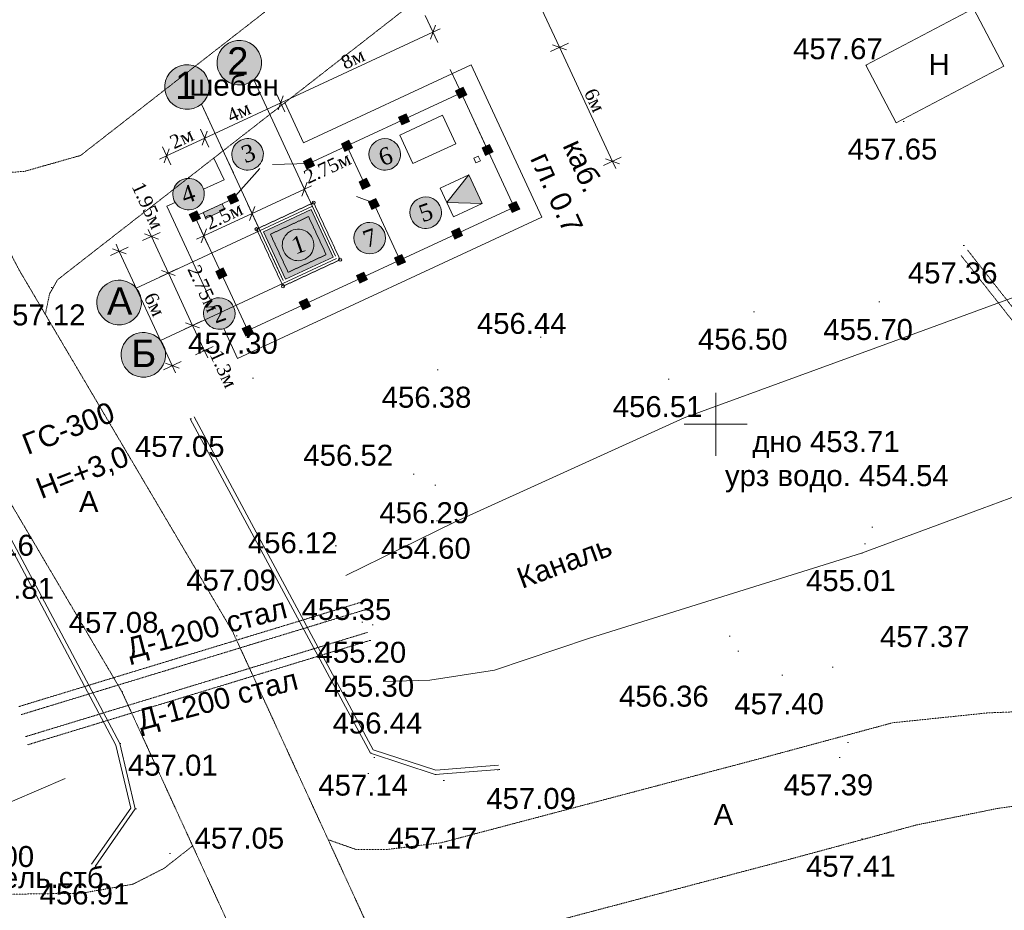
# Model space of a CAD drawing. Header units: millimetres. Extents: x 918404 to 1362154, y 4120617 to 4364104.
# Tile 102 of 256: x 933446 to 942833, y 4238074 to 4246565. Entities that reach past the tile are written whole.
import ezdxf

# ---------------------------------------------------------------- set-up
doc = ezdxf.new("R2010")
doc.units = ezdxf.units.MM
doc.header["$MEASUREMENT"] = 0
for name, pattern in [('STRIHSMALL', [1, 0.5, -0.5]), ('Д_ТРОТ_ТРУБА', [1.5, 0.75, -0.75]), ('Штриховая', [564.444447, 282.222223, -282.222223])]:
    doc.linetypes.add(name, pattern=pattern)
for name, color, linetype, lineweight in [('(001) Сетка_Ном._пера__132', 132, 'Continuous', 18), ('(007) Здания_Ном._пера__7', 7, 'Continuous', 18), ('(013) Газ_Ном._пера__7', 7, 'Continuous', 18), ('(016) Кабель_Ном._пера__7', 7, 'Continuous', 18), ('(019) Связь_Ном._пера__7', 7, 'Continuous', 18), ('(025) Дорога_Ном._пера__7', 7, 'Continuous', 18), ('(027) Гидрография_Ном._пера__7', 7, 'Continuous', 18), ('0_Ном._пера__1', 1, 'Continuous', 18), ('0_Ном._пера__4', 4, 'Continuous', 18), ('0_Ном._пера__6', 6, 'Continuous', 18), ('0_Ном._пера__7', 7, 'Continuous', 18), ('0_Ном._пера__7_Ном._пера__1', 1, 'Continuous', 18), ('0_Ном._пера__7_Ном._пера__7', 7, 'Continuous', 18), ('DIMS_Ном._пера__7', 7, 'Continuous', 18), ('Fills_Pen_No__7_Ном._пера__7', 7, 'Continuous', 18), ('ВЫСОТА_Ном._пера__7', 7, 'Continuous', 18), ('надписи ВК_Ном._пера__6', 6, 'Continuous', 18), ('Отметка_Ном._пера__255', 255, 'Continuous', 18), ('Текст_Ном._пера__12', 12, 'Continuous', 18), ('ТОЧКИ_Ном._пера__5', 5, 'Continuous', 18)]:
    doc.layers.add(name, color=color, linetype=linetype, lineweight=lineweight)
for name, color, linetype, lineweight, true_color in [('0_Ном._пера__128', 7, 'Continuous', 18, 0x00261c), ('64_Ном._пера__1_Ном._пера__28', 7, 'Continuous', 18, 0x260900), ('64_Ном._пера__1_Ном._пера__48', 7, 'Continuous', 18, 0x261c00), ('Отметка_Ном._пера__244', 7, 'Continuous', 18, 0x7f001f)]:
    doc.layers.add(name, color=color, linetype=linetype, lineweight=lineweight, true_color=true_color)
doc.layers.add('64_Ном._пера__1', color=7, linetype='Continuous')
doc.layers.add('DIMS', color=7, linetype='Continuous')
doc.styles.add('СГЕНЕРИР_СТИЛЬ_1', font='arial.ttf')
doc.styles.add('СГЕНЕРИР_СТИЛЬ_2', font='arial.ttf')
doc.styles.add('СГЕНЕРИР_СТИЛЬ_4', font='times.ttf')
doc.styles.add('СГЕНЕРИР_СТИЛЬ_5', font='times.ttf')
doc.dimstyles.new('СГЕНЕРИР_СТИЛЬ__1', dxfattribs={"dimtxt": 129.999995, "dimasz": 95, "dimexe": 0.18, "dimexo": 100000, "dimgap": 0.09, "dimtad": 1, "dimdec": 0, "dimzin": 0, "dimdsep": 46, "dimtxsty": 'СГЕНЕРИР_СТИЛЬ_5', "dimblk": 'ARROWHEAD_6', "dimblk1": 'ARROWHEAD_6', "dimblk2": 'ARROWHEAD_6', "dimcen": 0.09, "dimclrd": 7, "dimclre": 7, "dimclrt": 7, "dimazin": 0, "dimtfac": 1, "dimtdec": 4, "dimtmove": 0, "dimatfit": 3, "dimfxl": 0, "dimtolj": 1, "dimtzin": 0, "dimarcsym": 0})

# ---------------------------------------------------------------- blocks, each defined once
blk = doc.blocks.new('*D1093', base_point=(295942.9, 4126321.9))
at = {"layer": 'DIMS_Ном._пера__7', "linetype": 'Continuous'}
for p, q in [((937346.7, 4246531.1), (937425.6, 4246361)), ((937361.8, 4246379.6), (937410.5, 4246512.4)), ((937454.2, 4246477.6), (937386.1, 4246446)), ((937386.1, 4246446), (935934.9, 4245772.7)), ((935895.4, 4245857.8), (935974.4, 4245687.7)), ((935910.6, 4245706.3), (935959.2, 4245839.1))]:
    blk.add_line(p, q, dxfattribs=at)
at = {"layer": 'DIMS_Ном._пера__7', "insert": (936548.8, 4246086.2), "char_height": 130, "attachment_point": 7, "rotation": 24.88894, "style": 'СГЕНЕРИР_СТИЛЬ_5'}
blk.add_mtext('{8м}', dxfattribs=at)
blk = doc.blocks.new('ARROWHEAD_6')
at = {"color": 0, "linetype": 'Continuous', "lineweight": 0}
for p, q in [((0, 0), (-1, 0)), ((-0.5, -0.5), (0.5, 0.5))]:
    blk.add_line(p, q, dxfattribs=at)
blk = doc.blocks.new('*D1095', base_point=(295942.9, 4126321.9))
at = {"layer": 'DIMS_Ном._пера__7', "linetype": 'Continuous'}
for p, q in [((937386.1, 4246446), (935934.9, 4245772.7)), ((935895.4, 4245857.8), (935974.4, 4245687.7)), ((935910.6, 4245706.3), (935959.2, 4245839.1)), ((935934.9, 4245772.7), (935209.6, 4245436.2)), ((935170.2, 4245521.3), (935249.1, 4245351.2)), ((935185.3, 4245369.8), (935233.9, 4245502.6))]:
    blk.add_line(p, q, dxfattribs=at)
at = {"layer": 'DIMS_Ном._пера__7', "insert": (935460.5, 4245581.3), "char_height": 130, "attachment_point": 7, "rotation": 24.88894, "style": 'СГЕНЕРИР_СТИЛЬ_5'}
blk.add_mtext('{4м}', dxfattribs=at)
blk = doc.blocks.new('*D1096', base_point=(295942.9, 4126321.9))
at = {"layer": 'DIMS_Ном._пера__7', "linetype": 'Continuous'}
for p, q in [((935934.9, 4245772.7), (935209.6, 4245436.2)), ((935209.6, 4245436.2), (934846.8, 4245267.9)), ((935170.2, 4245521.3), (935249.1, 4245351.2)), ((935185.3, 4245369.8), (935233.9, 4245502.6)), ((934807.3, 4245352.9), (934886.2, 4245182.8)), ((934846.8, 4245267.9), (934778.7, 4245236.3)), ((934871.1, 4245334.3), (934822.4, 4245201.5))]:
    blk.add_line(p, q, dxfattribs=at)
at = {"layer": 'DIMS_Ном._пера__7', "insert": (934916.4, 4245328.9), "char_height": 130, "attachment_point": 7, "rotation": 24.88894, "style": 'СГЕНЕРИР_СТИЛЬ_5'}
blk.add_mtext('{2м}', dxfattribs=at)
blk = doc.blocks.new('*D1097', base_point=(295942.9, 4126321.9))
at = {"layer": 'DIMS_Ном._пера__7', "linetype": 'Continuous'}
for p, q in [((938125.3, 4247307.8), (938156.8, 4247239.8)), ((938071.8, 4247200.4), (938241.9, 4247279.3)), ((938223.2, 4247215.5), (938090.4, 4247264.1)), ((938156.8, 4247239.8), (938591.5, 4246302.8)), ((938657.9, 4246278.5), (938525.1, 4246327.1))]:
    blk.add_line(p, q, dxfattribs=at)
at = {"layer": 'DIMS_Ном._пера__7', "insert": (938351, 4246883.1), "char_height": 130, "attachment_point": 7, "rotation": 294.88894, "style": 'СГЕНЕРИР_СТИЛЬ_5'}
blk.add_mtext('{5м}', dxfattribs=at)
blk = doc.blocks.new('*D1098', base_point=(295942.9, 4126321.9))
at = {"layer": 'DIMS_Ном._пера__7', "linetype": 'Continuous'}
for p, q in [((938156.8, 4247239.8), (938591.5, 4246302.8)), ((938506.5, 4246263.4), (938676.6, 4246342.3)), ((938657.9, 4246278.5), (938525.1, 4246327.1)), ((938591.5, 4246302.8), (939096.6, 4245214.3)), ((939011.5, 4245174.8), (939181.6, 4245253.7)), ((939030.2, 4245238.6), (939163, 4245190)), ((939096.6, 4245214.3), (939128.1, 4245146.2))]:
    blk.add_line(p, q, dxfattribs=at)
at = {"layer": 'DIMS_Ном._пера__7', "insert": (938820.9, 4245870.3), "char_height": 130, "attachment_point": 7, "rotation": 294.88894, "style": 'СГЕНЕРИР_СТИЛЬ_5'}
blk.add_mtext('{6м}', dxfattribs=at)
blk = doc.blocks.new('*D1099', base_point=(295942.9, 4126321.9))
at = {"layer": 'DIMS_Ном._пера__7', "linetype": 'Continuous'}
for p, q in [((934364.2, 4244424.2), (934395.7, 4244356.2)), ((934310.7, 4244316.7), (934480.8, 4244395.6)), ((934462.1, 4244331.9), (934329.3, 4244380.5)), ((934395.7, 4244356.2), (934900.7, 4243267.6)), ((934815.7, 4243228.2), (934985.8, 4243307.1)), ((934834.3, 4243291.9), (934967.1, 4243243.3)), ((934900.7, 4243267.6), (934932.3, 4243199.6))]:
    blk.add_line(p, q, dxfattribs=at)
at = {"layer": 'DIMS_Ном._пера__7', "insert": (934625, 4243923.7), "char_height": 130, "attachment_point": 7, "rotation": 294.88894, "style": 'СГЕНЕРИР_СТИЛЬ_5'}
blk.add_mtext('{6м}', dxfattribs=at)
blk = doc.blocks.new('*D1157', base_point=(295942.9, 4126321.9))
at = {"layer": 'DIMS_Ном._пера__7', "linetype": 'Continuous'}
for p, q in [((936121.3, 4245034.6), (936200.2, 4244864.6)), ((936136.4, 4244883.2), (936185, 4245016)), ((936228.8, 4244981.2), (936160.7, 4244949.6)), ((936160.7, 4244949.6), (935661.8, 4244718.1)), ((935622.4, 4244803.2), (935701.3, 4244633.1)), ((935637.5, 4244651.7), (935686.1, 4244784.5)), ((935661.8, 4244718.1), (935201, 4244504.3))]:
    blk.add_line(p, q, dxfattribs=at)
at = {"layer": 'DIMS_Ном._пера__7', "insert": (936195.1, 4244994.2), "char_height": 130, "attachment_point": 7, "rotation": 24.88894, "style": 'СГЕНЕРИР_СТИЛЬ_5'}
blk.add_mtext('{2.75м}', dxfattribs=at)
blk = doc.blocks.new('*D1158', base_point=(295942.9, 4126321.9))
at = {"layer": 'DIMS_Ном._пера__7', "linetype": 'Continuous'}
for p, q in [((935622.4, 4244803.2), (935701.3, 4244633.1)), ((935637.5, 4244651.7), (935686.1, 4244784.5)), ((935661.8, 4244718.1), (935201, 4244504.3)), ((935161.6, 4244589.4), (935240.5, 4244419.3)), ((935201, 4244504.3), (935133, 4244472.8)), ((935225.3, 4244570.7), (935176.7, 4244437.9))]:
    blk.add_line(p, q, dxfattribs=at)
at = {"layer": 'DIMS_Ном._пера__7', "insert": (935253, 4244557.1), "char_height": 130, "attachment_point": 7, "rotation": 24.88894, "style": 'СГЕНЕРИР_СТИЛЬ_5'}
blk.add_mtext('{2.5м}', dxfattribs=at)
blk = doc.blocks.new('*D1159', base_point=(295942.9, 4126321.9))
at = {"layer": 'DIMS_Ном._пера__7', "linetype": 'Continuous'}
for p, q in [((935179.4, 4243690.8), (935009.3, 4243611.9)), ((935028, 4243675.7), (935160.8, 4243627)), ((935206.6, 4243409.5), (935094.4, 4243651.3)), ((935291.6, 4243449), (935121.5, 4243370.1)), ((935140.2, 4243433.8), (935273, 4243385.2)), ((935238.1, 4243341.5), (935206.6, 4243409.5))]:
    blk.add_line(p, q, dxfattribs=at)
at = {"layer": 'DIMS_Ном._пера__7', "insert": (935251.2, 4243375.1), "char_height": 130, "attachment_point": 7, "rotation": 294.88894, "style": 'СГЕНЕРИР_СТИЛЬ_5'}
blk.add_mtext('{1.3м}', dxfattribs=at)
blk = doc.blocks.new('*D1160', base_point=(295942.9, 4126321.9))
at = {"layer": 'DIMS_Ном._пера__7', "linetype": 'Continuous'}
for p, q in [((934863.1, 4244149.8), (934701.5, 4244498.1)), ((934948.2, 4244189.2), (934778.1, 4244110.3)), ((934796.7, 4244174.1), (934929.5, 4244125.4)), ((935094.4, 4243651.3), (934863.1, 4244149.8)), ((935179.4, 4243690.8), (935009.3, 4243611.9)), ((935028, 4243675.7), (935160.8, 4243627)), ((935206.6, 4243409.5), (935094.4, 4243651.3))]:
    blk.add_line(p, q, dxfattribs=at)
at = {"layer": 'DIMS_Ном._пера__7', "insert": (935039.7, 4244186.1), "char_height": 130, "attachment_point": 7, "rotation": 294.88894, "style": 'СГЕНЕРИР_СТИЛЬ_5'}
blk.add_mtext('{2.75м}', dxfattribs=at)
blk = doc.blocks.new('*D1161', base_point=(295942.9, 4126321.9))
at = {"layer": 'DIMS_Ном._пера__7', "linetype": 'Continuous'}
for p, q in [((934786.6, 4244537.5), (934616.5, 4244458.6)), ((934767.9, 4244473.7), (934635.1, 4244522.4)), ((934701.5, 4244498.1), (934670, 4244566.1)), ((934863.1, 4244149.8), (934701.5, 4244498.1)), ((934948.2, 4244189.2), (934778.1, 4244110.3)), ((934796.7, 4244174.1), (934929.5, 4244125.4))]:
    blk.add_line(p, q, dxfattribs=at)
at = {"layer": 'DIMS_Ном._пера__7', "insert": (934507.6, 4244977.7), "char_height": 130, "attachment_point": 7, "rotation": 294.88894, "style": 'СГЕНЕРИР_СТИЛЬ_5'}
blk.add_mtext('{1.95м}', dxfattribs=at)
blk = doc.blocks.new('Колонна_1021', base_point=(937654.3, 4245868))
at = {"layer": '64_Ном._пера__1_Ном._пера__48', "linetype": 'Continuous'}
blk.add_hatch(color=256, dxfattribs=at).paths.add_polyline_path([(937601.2, 4245887.5), (937634.9, 4245814.9), (937707.4, 4245848.6), (937673.8, 4245921.1)])
at = {"layer": '64_Ном._пера__1_Ном._пера__28', "linetype": 'Continuous', "flags": 128}
blk.add_lwpolyline([(937601.2, 4245887.5), (937634.9, 4245814.9), (937707.4, 4245848.6), (937673.8, 4245921.1)], close=True, dxfattribs=at)
blk = doc.blocks.new('Колонна_1022', base_point=(936734.1, 4245000.1))
at = {"layer": '64_Ном._пера__1_Ном._пера__48', "linetype": 'Continuous'}
blk.add_hatch(color=256, dxfattribs=at).paths.add_polyline_path([(936714.7, 4244947), (936787.2, 4244980.7), (936753.6, 4245053.2), (936681, 4245019.6)])
at = {"layer": '64_Ном._пера__1_Ном._пера__28', "linetype": 'Continuous', "flags": 128}
blk.add_lwpolyline([(936714.7, 4244947), (936787.2, 4244980.7), (936753.6, 4245053.2), (936681, 4245019.6)], close=True, dxfattribs=at)
blk = doc.blocks.new('Колонна_1023', base_point=(936822.8, 4244809))
at = {"layer": '64_Ном._пера__1_Ном._пера__48', "linetype": 'Continuous'}
blk.add_hatch(color=256, dxfattribs=at).paths.add_polyline_path([(936803.4, 4244755.8), (936875.9, 4244789.5), (936842.3, 4244862.1), (936769.7, 4244828.4)])
at = {"layer": '64_Ном._пера__1_Ном._пера__28', "linetype": 'Continuous', "flags": 128}
blk.add_lwpolyline([(936803.4, 4244755.8), (936875.9, 4244789.5), (936842.3, 4244862.1), (936769.7, 4244828.4)], close=True, dxfattribs=at)
blk = doc.blocks.new('Колонна_1024', base_point=(936565.8, 4245363))
at = {"layer": '64_Ном._пера__1_Ном._пера__48', "linetype": 'Continuous'}
blk.add_hatch(color=256, dxfattribs=at).paths.add_polyline_path([(936512.7, 4245382.4), (936546.3, 4245309.9), (936618.9, 4245343.5), (936585.2, 4245416.1)])
at = {"layer": '64_Ном._пера__1_Ном._пера__28', "linetype": 'Continuous', "flags": 128}
blk.add_lwpolyline([(936512.7, 4245382.4), (936546.3, 4245309.9), (936618.9, 4245343.5), (936585.2, 4245416.1)], close=True, dxfattribs=at)
blk = doc.blocks.new('Колонна_1025', base_point=(936203.1, 4245194.7))
at = {"layer": '64_Ном._пера__1_Ном._пера__48', "linetype": 'Continuous'}
blk.add_hatch(color=256, dxfattribs=at).paths.add_polyline_path([(936150, 4245214.2), (936183.6, 4245141.6), (936256.2, 4245175.3), (936222.5, 4245247.8)])
at = {"layer": '64_Ном._пера__1_Ном._пера__28', "linetype": 'Continuous', "flags": 128}
blk.add_lwpolyline([(936150, 4245214.2), (936183.6, 4245141.6), (936256.2, 4245175.3), (936222.5, 4245247.8)], close=True, dxfattribs=at)
blk = doc.blocks.new('Колонна_1026', base_point=(937906.8, 4245323.7))
at = {"layer": '64_Ном._пера__1_Ном._пера__48', "linetype": 'Continuous'}
blk.add_hatch(color=256, dxfattribs=at).paths.add_polyline_path([(937887.4, 4245270.6), (937960, 4245304.3), (937926.3, 4245376.9), (937853.7, 4245343.2)])
at = {"layer": '64_Ном._пера__1_Ном._пера__28', "linetype": 'Continuous', "flags": 128}
blk.add_lwpolyline([(937887.4, 4245270.6), (937960, 4245304.3), (937926.3, 4245376.9), (937853.7, 4245343.2)], close=True, dxfattribs=at)
blk = doc.blocks.new('Колонна_1027', base_point=(935114.9, 4244689.9))
at = {"layer": '64_Ном._пера__1_Ном._пера__48', "linetype": 'Continuous'}
blk.add_hatch(color=256, dxfattribs=at).paths.add_polyline_path([(935061.8, 4244709.3), (935095.5, 4244636.7), (935168.1, 4244670.4), (935134.4, 4244743)])
at = {"layer": '64_Ном._пера__1_Ном._пера__28', "linetype": 'Continuous', "flags": 128}
blk.add_lwpolyline([(935061.8, 4244709.3), (935095.5, 4244636.7), (935168.1, 4244670.4), (935134.4, 4244743)], close=True, dxfattribs=at)
blk = doc.blocks.new('Колонна_1028', base_point=(937070.8, 4244274.4))
at = {"layer": '64_Ном._пера__1_Ном._пера__48', "linetype": 'Continuous'}
blk.add_hatch(color=256, dxfattribs=at).paths.add_polyline_path([(937051.4, 4244221.3), (937123.9, 4244255), (937090.3, 4244327.5), (937017.7, 4244293.9)])
at = {"layer": '64_Ном._пера__1_Ном._пера__28', "linetype": 'Continuous', "flags": 128}
blk.add_lwpolyline([(937051.4, 4244221.3), (937123.9, 4244255), (937090.3, 4244327.5), (937017.7, 4244293.9)], close=True, dxfattribs=at)
blk = doc.blocks.new('Колонна_1029', base_point=(937615.1, 4244526.9))
at = {"layer": '64_Ном._пера__1_Ном._пера__48', "linetype": 'Continuous'}
blk.add_hatch(color=256, dxfattribs=at).paths.add_polyline_path([(937595.6, 4244473.8), (937668.2, 4244507.5), (937634.5, 4244580.1), (937562, 4244546.4)])
at = {"layer": '64_Ном._пера__1_Ном._пера__28', "linetype": 'Continuous', "flags": 128}
blk.add_lwpolyline([(937595.6, 4244473.8), (937668.2, 4244507.5), (937634.5, 4244580.1), (937562, 4244546.4)], close=True, dxfattribs=at)
blk = doc.blocks.new('Колонна_1030', base_point=(938159.4, 4244779.5))
at = {"layer": '64_Ном._пера__1_Ном._пера__48', "linetype": 'Continuous'}
blk.add_hatch(color=256, dxfattribs=at).paths.add_polyline_path([(938139.9, 4244726.3), (938212.5, 4244760), (938178.8, 4244832.6), (938106.2, 4244798.9)])
at = {"layer": '64_Ном._пера__1_Ном._пера__28', "linetype": 'Continuous', "flags": 128}
blk.add_lwpolyline([(938139.9, 4244726.3), (938212.5, 4244760), (938178.8, 4244832.6), (938106.2, 4244798.9)], close=True, dxfattribs=at)
blk = doc.blocks.new('Колонна_1031', base_point=(937110, 4245615.5))
at = {"layer": '64_Ном._пера__1_Ном._пера__48', "linetype": 'Continuous'}
blk.add_hatch(color=256, dxfattribs=at).paths.add_polyline_path([(937056.9, 4245634.9), (937090.6, 4245562.4), (937163.2, 4245596), (937129.5, 4245668.6)])
at = {"layer": '64_Ном._пера__1_Ном._пера__28', "linetype": 'Continuous', "flags": 128}
blk.add_lwpolyline([(937056.9, 4245634.9), (937090.6, 4245562.4), (937163.2, 4245596), (937129.5, 4245668.6)], close=True, dxfattribs=at)
blk = doc.blocks.new('Колонна_1032', base_point=(935477.8, 4244858.2))
at = {"layer": '64_Ном._пера__1_Ном._пера__48', "linetype": 'Continuous'}
blk.add_hatch(color=256, dxfattribs=at).paths.add_polyline_path([(935424.7, 4244877.7), (935458.3, 4244805.1), (935530.9, 4244838.8), (935497.2, 4244911.3)])
at = {"layer": '64_Ном._пера__1_Ном._пера__28', "linetype": 'Continuous', "flags": 128}
blk.add_lwpolyline([(935424.7, 4244877.7), (935458.3, 4244805.1), (935530.9, 4244838.8), (935497.2, 4244911.3)], close=True, dxfattribs=at)
blk = doc.blocks.new('Колонна_1201', base_point=(935620, 4243601.3))
at = {"layer": '64_Ном._пера__1_Ном._пера__48', "linetype": 'Continuous'}
blk.add_hatch(color=256, dxfattribs=at).paths.add_polyline_path([(935600.5, 4243548.2), (935673.1, 4243581.9), (935639.4, 4243654.4), (935566.8, 4243620.8)])
at = {"layer": '64_Ном._пера__1_Ном._пера__28', "linetype": 'Continuous', "flags": 128}
blk.add_lwpolyline([(935600.5, 4243548.2), (935673.1, 4243581.9), (935639.4, 4243654.4), (935566.8, 4243620.8)], close=True, dxfattribs=at)
blk = doc.blocks.new('Колонна_1202', base_point=(935367.4, 4244145.6))
at = {"layer": '64_Ном._пера__1_Ном._пера__48', "linetype": 'Continuous'}
blk.add_hatch(color=256, dxfattribs=at).paths.add_polyline_path([(935348, 4244092.5), (935420.6, 4244126.1), (935386.9, 4244198.7), (935314.3, 4244165)])
at = {"layer": '64_Ном._пера__1_Ном._пера__28', "linetype": 'Continuous', "flags": 128}
blk.add_lwpolyline([(935348, 4244092.5), (935420.6, 4244126.1), (935386.9, 4244198.7), (935314.3, 4244165)], close=True, dxfattribs=at)
blk = doc.blocks.new('Колонна_1231', base_point=(935367.4, 4244145.6))
at = {"layer": '64_Ном._пера__1_Ном._пера__48', "linetype": 'Continuous'}
blk.add_hatch(color=256, dxfattribs=at).paths.add_polyline_path([(935314.3, 4244165), (935348, 4244092.5), (935420.6, 4244126.1), (935386.9, 4244198.7)])
at = {"layer": '64_Ном._пера__1_Ном._пера__28', "linetype": 'Continuous', "flags": 128}
blk.add_lwpolyline([(935314.3, 4244165), (935348, 4244092.5), (935420.6, 4244126.1), (935386.9, 4244198.7)], close=True, dxfattribs=at)
blk = doc.blocks.new('Колонна_1232', base_point=(935620, 4243601.3))
at = {"layer": '64_Ном._пера__1_Ном._пера__48', "linetype": 'Continuous'}
blk.add_hatch(color=256, dxfattribs=at).paths.add_polyline_path([(935566.8, 4243620.8), (935600.5, 4243548.2), (935673.1, 4243581.9), (935639.4, 4243654.4)])
at = {"layer": '64_Ном._пера__1_Ном._пера__28', "linetype": 'Continuous', "flags": 128}
blk.add_lwpolyline([(935566.8, 4243620.8), (935600.5, 4243548.2), (935673.1, 4243581.9), (935639.4, 4243654.4)], close=True, dxfattribs=at)
blk = doc.blocks.new('Колонна_1233', base_point=(936164.2, 4243853.8))
at = {"layer": '64_Ном._пера__1_Ном._пера__48', "linetype": 'Continuous'}
blk.add_hatch(color=256, dxfattribs=at).paths.add_polyline_path([(936111.1, 4243873.3), (936144.8, 4243800.7), (936217.4, 4243834.4), (936183.7, 4243906.9)])
at = {"layer": '64_Ном._пера__1_Ном._пера__28', "linetype": 'Continuous', "flags": 128}
blk.add_lwpolyline([(936111.1, 4243873.3), (936144.8, 4243800.7), (936217.4, 4243834.4), (936183.7, 4243906.9)], close=True, dxfattribs=at)
blk = doc.blocks.new('Колонна_1234', base_point=(936708.5, 4244106.3))
at = {"layer": '64_Ном._пера__1_Ном._пера__48', "linetype": 'Continuous'}
blk.add_hatch(color=256, dxfattribs=at).paths.add_polyline_path([(936655.4, 4244125.8), (936689.1, 4244053.2), (936761.6, 4244086.9), (936728, 4244159.5)])
at = {"layer": '64_Ном._пера__1_Ном._пера__28', "linetype": 'Continuous', "flags": 128}
blk.add_lwpolyline([(936655.4, 4244125.8), (936689.1, 4244053.2), (936761.6, 4244086.9), (936728, 4244159.5)], close=True, dxfattribs=at)

msp = doc.modelspace()

# ---------------------------------------------------------------- hatches: boundary and pattern name
at = {"layer": '0_Ном._пера__1', "linetype": 'Continuous', "lineweight": 18}
for points in [[(937854.1, 4244813.3), (937727.8, 4245085.4), (937527.9, 4244834.6), (937525.7, 4244822.9)], [(935980.5, 4244090.5), (936434.1, 4244301), (936223.7, 4244754.5), (935770.1, 4244544.1)]]:
    msp.add_hatch(color=14, dxfattribs=at).paths.add_polyline_path(points)
at = {"layer": '0_Ном._пера__1', "linetype": 'Continuous', "lineweight": 0, "true_color": 0xbf0000}
msp.add_hatch(color=12, dxfattribs=at).paths.add_polyline_path([(935194.4, 4244726.7), (935375.8, 4244810.9), (935402.1, 4244754.3), (935220.7, 4244670.1)])
at = {"layer": 'Отметка_Ном._пера__255', "linetype": 'Continuous'}
for points in [[(935402, 4246317.6, -1), (935676.8, 4245992.7, -1)], [(934903.3, 4246085.6, -1), (935178.1, 4245760.7, -1)], [(934231.4, 4243731, -1), (934556, 4244006.2, -1)], [(934462.6, 4243232.6, -1), (934787.2, 4243507.8, -1)]]:
    msp.add_hatch(color=256, dxfattribs=at).paths.add_polyline_path(points)
at = {"layer": 'Отметка_Ном._пера__255', "linetype": 'Continuous', "lineweight": 0, "true_color": 0xffffff}
for points in [[(935765.4, 4245249.4, 1), (935471.5, 4245313.2, 1)], [(936957.8, 4245428, 1), (936894.1, 4245134, 1)], [(935202.5, 4244870.3, 1), (934908.6, 4244934, 1)], [(937348.2, 4244872.5, 1), (937284.4, 4244578.5, 1)], [(936814.4, 4244629.5, 1), (936750.6, 4244335.5, 1)], [(936246.6, 4244385.9, 1), (935952.7, 4244449.7, 1)], [(935495.6, 4243732.4, 1), (935201.7, 4243796.1, 1)]]:
    msp.add_hatch(color=7, dxfattribs=at).paths.add_polyline_path(points)

# ---------------------------------------------------------------- linework, layer by layer
at = {"layer": '(001) Сетка_Ном._пера__132', "linetype": 'Continuous'}
for p, q in [((940081.4, 4243008.3), (940081.4, 4242408.3)), ((939781.4, 4242708.3), (940381.4, 4242708.3))]:
    msp.add_line(p, q, dxfattribs=at)
at = {"layer": '0_Ном._пера__1', "linetype": 'Continuous', "flags": 128}
msp.add_lwpolyline([(937727.8, 4245085.4), (937854.1, 4244813.3), (937581.9, 4244687), (937455.7, 4244959.1)], close=True, dxfattribs=at)
msp.add_lwpolyline([(937854.1, 4244813.3), (937518.8, 4244823.1), (937727.8, 4245085.4)], dxfattribs=at)
at = {"layer": '0_Ном._пера__128', "linetype": 'Continuous'}
for p, q in [((936734.1, 4245000.1), (936565.8, 4245363)), ((937070.8, 4244274.4), (936818.3, 4244818.7))]:
    msp.add_line(p, q, dxfattribs=at)
at = {"layer": '0_Ном._пера__4', "linetype": 'Continuous', "flags": 128}
for points in [[(936554.8, 4241265.6), (937591.5, 4241773.2), (939780.4, 4242768.5), (941773.6, 4243498.4), (944485.9, 4244491.6)], [(936911.3, 4240254.2), (937354.9, 4240267.7), (937971.6, 4240365), (938878.8, 4240670.4), (941471.7, 4241480.1), (942620.8, 4241904.8), (943737.9, 4242318.3), (944837, 4242740.6), (946302.6, 4243365.3)], [(933880.7, 4239330.4), (933376.5, 4239114.2), (932961.6, 4238976.6), (932407.1, 4238902.5), (931605.2, 4238872.5), (928083, 4238864.6)]]:
    msp.add_lwpolyline(points, dxfattribs=at)
at = {"layer": '0_Ном._пера__6', "linetype": 'Штриховая'}
msp.add_line((937906.8, 4245323.7), (937219.6, 4246805), dxfattribs=at)
at = {"layer": '0_Ном._пера__6', "linetype": 'Continuous', "flags": 128}
msp.add_lwpolyline([(937476.8, 4245654.4), (937603, 4245382.3), (937194.8, 4245192.9), (937068.6, 4245465)], close=True, dxfattribs=at)
at = {"layer": '0_Ном._пера__7', "linetype": 'Д_ТРОТ_ТРУБА', "flags": 128}
for points in [[(926973.7, 4254151.8), (932385.6, 4243605.3), (934420.3, 4240158.4), (936650.9, 4235296.8), (939061.7, 4230537.1)], [(928322.4, 4254151.8), (933437, 4244184.8), (935479.3, 4240725.1), (937720.8, 4235840.8), (940142.5, 4231058.5)], [(932935.2, 4245162.7), (933186.7, 4245094.7), (933493.8, 4245120), (934026.4, 4245271), (938092.3, 4248437.9), (945229.9, 4252540.7)], [(933690.1, 4243756), (933730.5, 4243952.2), (933808.1, 4244086.9), (938539.6, 4247772.3), (945628.6, 4251847.2)], [(945001, 4241038.5), (942418.5, 4244320.7)], [(945063.8, 4241088), (942481.4, 4244370.2)], [(936386.9, 4238747.4), (936650.6, 4238654.7), (936954.4, 4238654.7), (937463.9, 4238718.4), (940499.8, 4239519.7), (941768, 4239862.2), (942672.3, 4239956.2), (943564.2, 4239992.5), (944467.5, 4239934.4), (945556.1, 4239861.9), (946540.9, 4239747.9), (947292, 4239780.8), (947933.1, 4239858), (948359.6, 4240024.8), (948752.5, 4240334.1), (949665.4, 4241494.4)], [(936699.7, 4241011.2), (933436.4, 4240016.2)], [(936723, 4240934.7), (933459.7, 4239939.6)], [(937166.4, 4237048.8), (937425.7, 4237450.1), (937688.4, 4237671.9), (938074.9, 4237845.4), (940757.8, 4238553.6), (941998.3, 4238888.6), (942778.2, 4239047.4), (943529.1, 4239151.4), (944385.6, 4239116.5), (945412.5, 4239026.1), (946384.4, 4238977.7), (947237.6, 4238982.5), (948138.9, 4239102.3), (948732.2, 4239318.6), (949339.2, 4239794.8), (950151.2, 4241002.5)], [(936760.6, 4240723.6), (933497.3, 4239728.5)], [(936783.9, 4240647), (933520.6, 4239652)], [(928674.1, 4238165.9), (934032.5, 4238236.5), (934525.6, 4238323.3), (934821.7, 4238473.8), (935094.7, 4238688.7)]]:
    msp.add_lwpolyline(points, dxfattribs=at)
at = {"layer": '0_Ном._пера__7', "linetype": 'Continuous', "flags": 128}
for points in [[(941513.7, 4246132.9), (941802.8, 4245582.9), (942829.4, 4246122.5), (942540.4, 4246672.5)], [(937818, 4245264.7), (937838.2, 4245221.1), (937794.6, 4245200.9), (937774.4, 4245244.5)], [(936702.2, 4245011.8), (936745.8, 4245032), (936766, 4244988.5), (936722.4, 4244968.3)], [(935194.4, 4244726.7), (935375.8, 4244810.9), (935402.1, 4244754.3), (935220.7, 4244670.1)], [(936786.4, 4244830.4), (936830, 4244850.6), (936850.2, 4244807), (936806.6, 4244786.8)], [(935980.5, 4244090.5), (936434.1, 4244301), (936223.7, 4244754.5), (935770.1, 4244544.1)]]:
    msp.add_lwpolyline(points, close=True, dxfattribs=at)
at = {"layer": '0_Ном._пера__7', "linetype": 'STRIHSMALL', "flags": 128}
for points in [[(935956.2, 4244024.1), (936500.5, 4244276.7), (936248, 4244820.9), (935703.7, 4244568.4)], [(935956.2, 4244024.1), (936500.5, 4244276.7), (936248, 4244820.9), (935703.7, 4244568.4)], [(936367.7, 4244325.3), (936004.9, 4244156.9), (935836.5, 4244519.8), (936199.4, 4244688.1)]]:
    msp.add_lwpolyline(points, close=True, dxfattribs=at)
at = {"layer": '0_Ном._пера__7', "linetype": 'Continuous', "flags": 128}
for points in [[(935072.6, 4242759.8), (936789.5, 4239572.6), (937406.8, 4239369.4), (938014, 4239417.1)], [(935107.8, 4242778.7), (936817.2, 4239605.6), (937411.6, 4239409.9), (938010.9, 4239457)], [(934131.5, 4238515.6), (934505.2, 4239049.4), (934363.8, 4239650.3), (933219.4, 4241798.4)], [(934164.2, 4238492.7), (934548.2, 4239041.1), (934401.5, 4239664.5), (933254.7, 4241817.3)]]:
    msp.add_lwpolyline(points, dxfattribs=at)
at = {"layer": '0_Ном._пера__7', "linetype": 'Continuous'}
for centre in [(936248, 4244820.9), (935703.7, 4244568.4), (936500.5, 4244276.7), (935956.2, 4244024.1)]:
    msp.add_circle(centre, 15, dxfattribs=at)
at = {"layer": '0_Ном._пера__7_Ном._пера__1', "linetype": 'Continuous'}
for p, q in [((935676.8, 4245992.7), (936456.5, 4244312)), ((935178.1, 4245760.7), (935957.9, 4244080)), ((934556, 4244006.2), (936235.8, 4244787.7)), ((934787.2, 4243507.8), (936467.1, 4244289.3))]:
    msp.add_line(p, q, dxfattribs=at)
at = {"layer": '0_Ном._пера__7_Ном._пера__7', "linetype": 'Continuous'}
for p, q in [((936818.3, 4244818.7), (936655.4, 4244878.4)), ((936223.7, 4244754.5), (935770.1, 4244544.1)), ((936434.1, 4244301), (936223.7, 4244754.5)), ((935770.1, 4244544.1), (935980.5, 4244090.5)), ((935980.5, 4244090.5), (936434.1, 4244301))]:
    msp.add_line(p, q, dxfattribs=at)
at = {"layer": 'Fills_Pen_No__7_Ном._пера__7', "linetype": 'Continuous'}
for p, q in [((936152.5, 4245391.7), (937751.6, 4246133.6)), ((937751.6, 4246133.6), (938425, 4244682.2)), ((937654.3, 4245868), (936203.1, 4245194.7)), ((937654.3, 4245868), (938159.4, 4244779.5)), ((936152.5, 4245391.7), (935974.8, 4245774.6)), ((935393.6, 4245039.6), (935295.3, 4245245.3)), ((935477.8, 4244858.2), (935734.8, 4245147.2)), ((935854.9, 4245186), (936203.1, 4245194.7)), ((935198.4, 4244949.1), (935393.6, 4245039.6)), ((934849.3, 4244787.1), (934927.5, 4244823.4)), ((935265.7, 4243889.7), (934849.3, 4244787.1)), ((935114.9, 4244689.9), (935477.8, 4244858.2)), ((938159.4, 4244779.5), (935620, 4243601.3)), ((935620, 4243601.3), (935114.9, 4244689.9)), ((938425, 4244682.2), (935522.7, 4243335.7)), ((935522.7, 4243335.7), (935390.9, 4243619.9))]:
    msp.add_line(p, q, dxfattribs=at)
at = {"layer": 'надписи ВК_Ном._пера__6', "linetype": 'Штриховая'}
msp.add_line((935957.9, 4244080), (935178.1, 4245760.7), dxfattribs=at)
at = {"layer": 'Отметка_Ном._пера__244', "linetype": 'Continuous', "flags": 128}
for points in [[(935402, 4246317.6, -1), (935676.8, 4245992.7, -1)], [(934903.3, 4246085.6, -1), (935178.1, 4245760.7, -1)], [(935765.4, 4245249.4, 1), (935471.5, 4245313.2, 1)], [(936957.8, 4245428, 1), (936894.1, 4245134, 1)], [(935202.5, 4244870.3, 1), (934908.6, 4244934, 1)], [(937348.2, 4244872.5, 1), (937284.4, 4244578.5, 1)], [(936814.4, 4244629.5, 1), (936750.6, 4244335.5, 1)], [(936246.6, 4244385.9, 1), (935952.7, 4244449.7, 1)], [(934231.4, 4243731, -1), (934556, 4244006.2, -1)], [(935495.6, 4243732.4, 1), (935201.7, 4243796.1, 1)], [(934462.6, 4243232.6, -1), (934787.2, 4243507.8, -1)]]:
    msp.add_lwpolyline(points, format="xyb", close=True, dxfattribs=at)
at = {"layer": 'ТОЧКИ_Ном._пера__5', "linetype": 'Continuous'}
for p, q in [((941513.7, 4246132.9), (941523.7, 4246132.9)), ((941868.1, 4245594.2), (941878.1, 4245594.2)), ((942442.1, 4244413.3), (942452.1, 4244413.3)), ((933746.7, 4244013.2), (933756.7, 4244013.2)), ((941636, 4243874), (941646, 4243874)), ((940441, 4243781.4), (940451, 4243781.4)), ((938408.7, 4243539.1), (938418.7, 4243539.1)), ((937425.7, 4243228.3), (937435.7, 4243228.3)), ((935665.6, 4243146.9), (935675.6, 4243146.9)), ((939628.7, 4243138.9), (939638.7, 4243138.9)), ((935072.6, 4242759.8), (935082.6, 4242759.8)), ((937197.1, 4242232.1), (937207.1, 4242232.1)), ((937404, 4242127.3), (937414, 4242127.3)), ((937420.1, 4241788), (937430.1, 4241788)), ((941568.6, 4241725.7), (941578.6, 4241725.7)), ((936454.8, 4241549.1), (936464.8, 4241549.1)), ((941499.5, 4241567.8), (941509.5, 4241567.8)), ((941471.7, 4241480.1), (941481.7, 4241480.1)), ((936723, 4240934.7), (936733, 4240934.7)), ((936707.1, 4240821.3), (936717.1, 4240821.3)), ((936804.7, 4240796.6), (936814.7, 4240796.6)), ((935510.2, 4240691.7), (935520.2, 4240691.7)), ((936783.9, 4240647), (936793.9, 4240647)), ((940209.3, 4240687.7), (940219.3, 4240687.7)), ((940291.6, 4240544.4), (940301.6, 4240544.4)), ((941192.6, 4240391.7), (941202.6, 4240391.7)), ((940711.4, 4240315), (940721.4, 4240315)), ((934420.3, 4240158.4), (934430.3, 4240158.4)), ((936958, 4240121.9), (936968, 4240121.9)), ((934401.5, 4239664.5), (934411.5, 4239664.5)), ((941338.4, 4239673.1), (941348.4, 4239673.1)), ((936789.5, 4239572.6), (936799.5, 4239572.6)), ((936821.9, 4239530.2), (936831.9, 4239530.2)), ((941257, 4239532.7), (941267, 4239532.7)), ((936765.4, 4239380.1), (936775.4, 4239380.1)), ((937406.8, 4239369.4), (937416.8, 4239369.4)), ((937997, 4239412.2), (938007, 4239412.2)), ((938014, 4239417.1), (938024, 4239417.1)), ((937484.5, 4239311), (937494.5, 4239311)), ((934548.2, 4239041.1), (934558.2, 4239041.1)), ((941471.1, 4238757.2), (941481.1, 4238757.2)), ((933461.9, 4238612.3), (933471.9, 4238612.3)), ((934874.2, 4238616.4), (934884.2, 4238616.4)), ((934164.2, 4238492.7), (934174.2, 4238492.7))]:
    msp.add_line(p, q, dxfattribs=at)

# ---------------------------------------------------------------- block references
at = {"layer": '64_Ном._пера__1', "color": 18, "lineweight": 18, "true_color": 0x260900}
for name, p in [('Колонна_1021', (937654.3, 4245868)), ('Колонна_1031', (937110, 4245615.5)), ('Колонна_1024', (936565.8, 4245363)), ('Колонна_1026', (937906.8, 4245323.7)), ('Колонна_1025', (936203.1, 4245194.7)), ('Колонна_1022', (936734.1, 4245000.1)), ('Колонна_1032', (935477.8, 4244858.2)), ('Колонна_1023', (936822.8, 4244809)), ('Колонна_1030', (938159.4, 4244779.5)), ('Колонна_1027', (935114.9, 4244689.9)), ('Колонна_1029', (937615.1, 4244526.9)), ('Колонна_1028', (937070.8, 4244274.4)), ('Колонна_1202', (935367.4, 4244145.6)), ('Колонна_1231', (935367.4, 4244145.6)), ('Колонна_1234', (936708.5, 4244106.3)), ('Колонна_1233', (936164.2, 4243853.8)), ('Колонна_1201', (935620, 4243601.3)), ('Колонна_1232', (935620, 4243601.3))]:
    msp.add_blockref(name, p, dxfattribs=at)

# ---------------------------------------------------------------- texts
at = {"layer": '(007) Здания_Ном._пера__7', "linetype": 'Continuous', "insert": (942110.5, 4246039.2), "char_height": 200, "attachment_point": 7, "style": 'СГЕНЕРИР_СТИЛЬ_1'}
msp.add_mtext('{Н}', dxfattribs=at)
at = {"layer": '(013) Газ_Ном._пера__7', "linetype": 'Continuous', "char_height": 200, "attachment_point": 7, "rotation": 21.16323, "style": 'СГЕНЕРИР_СТИЛЬ_1'}
for s, insert in [('{ГС-300}', (933520.9, 4242411.1)), ('{Н=+3,0}', (933664.2, 4241959.1))]:
    msp.add_mtext(s, dxfattribs=dict(at, insert=insert))
at = {"layer": '(016) Кабель_Ном._пера__7', "linetype": 'Continuous', "insert": (932745.6, 4238283.7), "char_height": 200, "attachment_point": 7, "style": 'СГЕНЕРИР_СТИЛЬ_1'}
msp.add_mtext('{-кабель.стб.}', dxfattribs=at)
at = {"layer": '(019) Связь_Ном._пера__7', "linetype": 'Continuous', "char_height": 200, "attachment_point": 7, "rotation": 294.34154, "style": 'СГЕНЕРИР_СТИЛЬ_1'}
for s, insert in [('{каб.}', (938615.9, 4245364.9)), ('{гл. 0.7}', (938306.6, 4245242.5))]:
    msp.add_mtext(s, dxfattribs=dict(at, insert=insert))
at = {"layer": '(025) Дорога_Ном._пера__7', "linetype": 'Continuous', "char_height": 200, "attachment_point": 7, "style": 'СГЕНЕРИР_СТИЛЬ_1'}
for s, insert in [('{шебен}', (935067, 4245838)), ('{A}', (934011.2, 4241871)), ('{A}', (940061.9, 4238888.7))]:
    msp.add_mtext(s, dxfattribs=dict(at, insert=insert))
at = {"layer": '(025) Дорога_Ном._пера__7', "linetype": 'Continuous', "char_height": 200, "attachment_point": 7, "rotation": 14.69778, "style": 'СГЕНЕРИР_СТИЛЬ_1'}
for insert in [(934510.4, 4240413.4), (934613.8, 4239732.8)]:
    msp.add_mtext('{Д-1200 стал}', dxfattribs=dict(at, insert=insert))
at = {"layer": '(027) Гидрография_Ном._пера__7', "linetype": 'Continuous', "insert": (938235.6, 4241134.9), "char_height": 200, "attachment_point": 7, "rotation": 20.50142, "style": 'СГЕНЕРИР_СТИЛЬ_1'}
msp.add_mtext('{Каналь}', dxfattribs=at)
at = {"layer": '0_Ном._пера__7', "linetype": 'Continuous', "char_height": 162.56, "attachment_point": 7, "rotation": 19.11013, "style": 'СГЕНЕРИР_СТИЛЬ_4'}
for s, insert in [('{3}', (935594.7, 4245193.6)), ('{6}', (936903.4, 4245165.6)), ('{4}', (935018.8, 4244806.1)), ('{5}', (937286.7, 4244630)), ('{7}', (936753, 4244387)), ('{1}', (936071.7, 4244325.3)), ('{2}', (935311.9, 4243668.2))]:
    msp.add_mtext(s, dxfattribs=dict(at, insert=insert))
at = {"layer": 'ВЫСОТА_Ном._пера__7', "linetype": 'Continuous', "char_height": 200, "attachment_point": 4, "style": 'СГЕНЕРИР_СТИЛЬ_1'}
for s, insert in [('{457.67}', (940819.3, 4246287.2)), ('{457.65}', (941339.6, 4245330.4)), ('{457.36}', (941913.6, 4244149.5)), ('{457.12}', (933218.1, 4243749.4)), ('{456.44}', (937804.6, 4243668.5)), ('{455.70}', (941107.5, 4243610.2)), ('{456.50}', (939912.5, 4243517.6)), ('{457.30}', (935051.8, 4243479.2)), ('{456.38}', (936897.2, 4242964.5)), ('{456.51}', (939100.1, 4242875.1)), ('{457.05}', (934544.1, 4242496)), ('{дно 453.71}', (940429.9, 4242514)), ('{456.52}', (936150.5, 4242411.2)), ('{урз водо. 454.54}', (940169.6, 4242188.1)), ('{456.29}', (936875.5, 4241863.6)), ('{457.16}', (932726.2, 4241553.5)), ('{456.12}', (935621.4, 4241577.7)), ('{454.60}', (936891.6, 4241524.2)), ('{457.09}', (935033.6, 4241220.9)), ('{455.01}', (940943.2, 4241216.3)), ('{456.81}', (932918.3, 4241142.5)), ('{455.35}', (936133.8, 4240941)), ('{457.08}', (933913.8, 4240817.6)), ('{457.37}', (941647.9, 4240682.4)), ('{455.20}', (936276.2, 4240532.8)), ('{455.30}', (936351.4, 4240209.2)), ('{456.36}', (939160.1, 4240114.7)), ('{457.40}', (940258.9, 4240041.9)), ('{456.44}', (936429.4, 4239858.1)), ('{457.01}', (934478.5, 4239456.4)), ('{457.14}', (936293.4, 4239266.5)), ('{457.39}', (940728.5, 4239268.9)), ('{457.09}', (937894.4, 4239139.1)), ('{457.05}', (935112.6, 4238760.9)), ('{457.17}', (936954.3, 4238761.2)), ('{456.00}', (932728.8, 4238585.7)), ('{457.41}', (940942.6, 4238493.4)), ('{456.91}', (933635.7, 4238228.9))]:
    msp.add_mtext(s, dxfattribs=dict(at, insert=insert))
at = {"layer": 'Текст_Ном._пера__12', "linetype": 'Continuous', "char_height": 260, "attachment_point": 7, "style": 'СГЕНЕРИР_СТИЛЬ_2'}
for s, insert in [('{2}', (935424.9, 4246042.5)), ('{1}', (934926.2, 4245810.6)), ('{А}', (934278, 4243752.2)), ('{Б}', (934509.2, 4243253.8))]:
    msp.add_mtext(s, dxfattribs=dict(at, insert=insert))

# ---------------------------------------------------------------- dimensions: what is measured, and where the dimension line sits
at = {"layer": 'DIMS', "linetype": 'Continuous'}
for base, p1, p2, angle, text, picture, middle in [((938156.8, 4247239.8), (937219.6, 4246805), (937654.3, 4245868), 294.88894, '5м', '*D1097', (938456.5, 4246810.2)), ((938156.8, 4247239.8), (937654.3, 4245868), (938159.4, 4244779.5), 294.88894, '6м', '*D1098', (938926.3, 4245797.4)), ((937386.1, 4246446), (937654.3, 4245868), (936203.1, 4245194.7), 204.88894, '8м', '*D1093', (936621.7, 4246191.7)), ((937386.1, 4246446), (935477.8, 4244858.2), (935114.9, 4244689.9), 204.88894, '2м', '*D1096', (934989.3, 4245434.3)), ((937386.1, 4246446), (936203.1, 4245194.7), (935477.8, 4244858.2), 204.88894, '4м', '*D1095', (935533.4, 4245686.8)), ((934395.7, 4244356.2), (937654.3, 4245868), (938159.4, 4244779.5), 294.88894, '6м', '*D1099', (934730.5, 4243850.8)), ((936160.7, 4244949.6), (936235.8, 4244787.7), (935737.2, 4244555.7), 204.88894, '2.75м', '*D1157', (936380.2, 4245151.7)), ((935206.6, 4243409.5), (935395.9, 4244396.9), (935114.9, 4244689.9), 114.88894, '1.95м', '*D1161', (934665.2, 4244792.7)), ((936160.7, 4244949.6), (935737.2, 4244555.7), (935114.9, 4244689.9), 204.88894, '2.5м', '*D1158', (935393.3, 4244693.9)), ((935206.6, 4243409.5), (935627.2, 4243898.5), (935395.9, 4244396.9), 114.88894, '2.75м', '*D1160', (935197.2, 4244001)), ((935206.6, 4243409.5), (936164.2, 4243853.8), (935627.2, 4243898.5), 114.88894, '1.3м', '*D1159', (935387.9, 4243234.8))]:
    dim = msp.add_linear_dim(base=base, p1=p1, p2=p2, angle=angle, text=text, dimstyle='СГЕНЕРИР_СТИЛЬ__1', dxfattribs=at)
    dim.commit()
    dim.dimension.update_dxf_attribs({"geometry": picture, "text_midpoint": middle})

doc.saveas('drawing.dxf')
